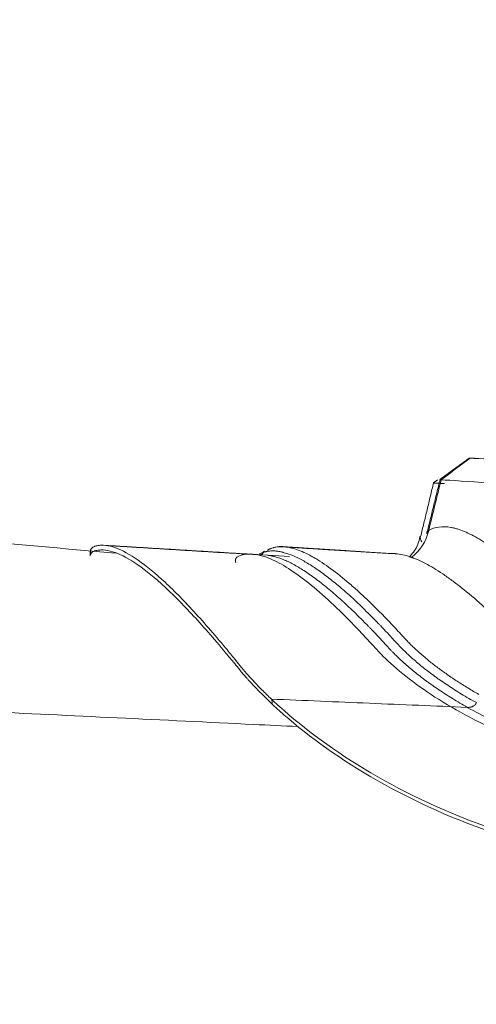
# Model space of a CAD drawing. Header units: millimetres. Extents: x 0 to 594, y 0 to 420.
# Tile 52 of 256: x 167.34 to 172.15, y 167.12 to 177.49. Entities that reach past the tile are written whole.
import ezdxf

# ---------------------------------------------------------------- set-up
doc = ezdxf.new("R2010")
doc.units = ezdxf.units.MM
doc.layers.add('1', color=7, linetype='Continuous', true_color=0xffffff)
doc.styles.add('Arial', font='txt')
doc.dimstyles.get("Standard").update_dxf_attribs({"dimtxt": 0.18, "dimasz": 0.18, "dimexe": 0.18, "dimexo": 0.0625, "dimgap": 0.09, "dimtad": 0, "dimtih": 1, "dimtoh": 1, "dimdec": 4, "dimzin": 0, "dimdsep": 46, "dimtxsty": 'Standard', "dimcen": 0.09, "dimadec": 0, "dimazin": 0, "dimtfac": 1, "dimtdec": 4, "dimtofl": 0, "dimtmove": 0, "dimatfit": 3, "dimfxl": 0, "dimtolj": 1, "dimtzin": 0, "dimarcsym": 0})

# ---------------------------------------------------------------- blocks, each defined once
blk = doc.blocks.new('_U10')
at = {"layer": '1', "color": 18, "lineweight": 18}
for p, q in [((202.097, 198.443), (40.244, 198.443)), ((42.244, 198.443), (42.244, 169.913)), ((42.244, 127.437), (42.244, 157.746)), ((257.513, 127.437), (40.244, 127.437))]:
    blk.add_line(p, q, dxfattribs=at)
at = {"layer": '1', "color": 18}
for points in [[(42.244, 198.443), (43.181, 194.943), (41.306, 194.943)], [(42.244, 127.437), (41.306, 130.937), (43.181, 130.937)]]:
    blk.add_solid(points, dxfattribs=at)
at = {"layer": '1', "color": 18, "linetype": 'Continuous', "lineweight": 13, "insert": (45.222, 159.404), "char_height": 3.5, "attachment_point": 7, "rotation": 90, "line_spacing_factor": 1.047437, "style": 'Arial'}
blk.add_mtext('\\fArial|b0|i0;\\W1.0000;1.42', dxfattribs=at)
blk = doc.blocks.new('_U11')
at = {"layer": '1', "color": 18, "lineweight": 18}
for p, q in [((101.5, 186.064), (50.768, 186.064)), ((52.768, 186.064), (52.768, 161.511)), ((52.768, 127.437), (52.768, 149.345)), ((257.513, 127.437), (50.768, 127.437))]:
    blk.add_line(p, q, dxfattribs=at)
at = {"layer": '1', "color": 18}
for points in [[(52.768, 186.064), (53.706, 182.564), (51.83, 182.564)], [(52.768, 127.437), (51.83, 130.937), (53.706, 130.937)]]:
    blk.add_solid(points, dxfattribs=at)
at = {"layer": '1', "color": 18, "linetype": 'Continuous', "lineweight": 13, "insert": (55.747, 151.003), "char_height": 3.5, "attachment_point": 7, "rotation": 90, "line_spacing_factor": 1.047437, "style": 'Arial'}
blk.add_mtext('\\fArial|b0|i0;\\W1.0000;1.17', dxfattribs=at)
blk = doc.blocks.new('_U13')
at = {"layer": '1', "color": 18, "lineweight": 18}
for p, q in [((128.425, 177.295), (61.388, 177.295)), ((63.388, 177.295), (63.388, 113.372)), ((257.513, 127.437), (61.388, 127.437))]:
    blk.add_line(p, q, dxfattribs=at)
at = {"layer": '1', "color": 18}
for points in [[(63.388, 177.295), (64.326, 173.795), (62.45, 173.795)], [(63.388, 127.437), (62.45, 130.937), (64.326, 130.937)]]:
    blk.add_solid(points, dxfattribs=at)
at = {"layer": '1', "color": 18, "linetype": 'Continuous', "lineweight": 13, "char_height": 3.5, "attachment_point": 7, "rotation": 90, "line_spacing_factor": 1.047437, "style": 'Arial'}
for s, insert in [('\\fArial|b0|i0;\\W1.0000;1.00', (66.367, 102.863)), ('\\fArial|b0|i0;\\W1.0000;BOW DEFLATED', (66.367, 61.499))]:
    blk.add_mtext(s, dxfattribs=dict(at, insert=insert))

msp = doc.modelspace()

# ---------------------------------------------------------------- linework, layer by layer
at = {"layer": '1', "color": 155, "linetype": 'Continuous', "lineweight": 18}
msp.add_line((170.179, 171.838), (169.787, 171.863), dxfattribs=at)
for centre, major_axis, ratio, start_param, end_param in [((189.17, 171.812), (-17.217, 1.07), 0.000385, 0.122467, 0.422658), ((189.155, 171.566), (17.51, -1.088), 0.000385, 3.26406, 3.564251), ((171.163, 172.228), (0.245, -0.436), 0.986875, 0.12222, 0.828272)]:
    msp.add_ellipse(centre, major_axis=major_axis, ratio=ratio, start_param=start_param, end_param=end_param, dxfattribs=at)
for points, degree in [([(172.071, 172.873), (171.762, 172.646)], 1), ([(172.082, 172.873), (171.98, 172.797), (171.878, 172.721), (171.776, 172.645)], 3), ([(172.07, 172.873), (172.071, 172.873), (172.082, 172.873)], 2), ([(172.165, 172.868), (172.102, 172.872), (172.081, 172.873)], 2), ([(171.697, 172.613), (171.56, 172.046)], 1), ([(171.765, 172.648), (171.626, 172.081)], 1), ([(171.739, 172.644), (171.694, 172.611)], 1), ([(169.806, 171.859), (169.026, 171.907), (168.247, 171.954)], 2), ([(169.816, 171.857), (169.032, 171.905), (168.248, 171.953)], 2), ([(168.081, 171.895), (168.079, 171.87), (168.078, 171.845)], 2), ([(168.083, 171.895), (168.081, 171.87), (168.08, 171.845)], 2), ([(169.915, 171.892), (169.872, 171.845)], 1), ([(169.908, 171.893), (169.898, 171.88)], 1), ([(170.97, 171.886), (170.526, 171.914), (170.108, 171.941)], 2), ([(171.255, 171.868), (170.661, 171.903), (170.112, 171.939)], 2), ([(170.001, 170.279), (169.997, 170.298), (169.992, 170.317), (169.988, 170.336)], 3)]:
    msp.add_open_spline(points, degree=degree, dxfattribs=at)
at = {"layer": '1', "color": 155, "linetype": 'Continuous', "lineweight": 13}
msp.add_open_spline([(171.776, 172.645), (171.733, 172.467), (171.689, 172.289), (171.645, 172.111)], degree=3, dxfattribs=at)
at = {"layer": '1', "color": 155, "linetype": 'Continuous', "lineweight": 18}
for points, knots in [([(171.81, 172.604), (171.799, 172.605), (171.777, 172.606), (171.751, 172.608), (171.729, 172.609), (171.713, 172.61), (171.701, 172.611), (171.695, 172.611), (171.694, 172.611), (171.694, 172.611)], [0, 0, 0, 0, 0.147902, 0.295737, 0.443522, 0.591276, 0.739018, 0.886766, 1, 1, 1, 1]), ([(171.776, 172.645), (171.773, 172.645), (171.765, 172.646), (171.761, 172.646), (171.762, 172.646), (171.766, 172.646), (171.771, 172.646), (171.773, 172.646)], [0, 0, 0, 0, 0.222338, 0.444584, 0.666766, 0.888912, 1, 1, 1, 1]), ([(168.345, 171.872), (167.691, 171.93), (166.902, 172.001), (166.114, 172.074), (165.979, 172.087)], [0, 0, 0, 0, 0.828552, 1, 1, 1, 1]), ([(171.623, 172.081), (171.623, 172.082), (171.623, 172.082), (171.624, 172.083), (171.624, 172.084), (171.624, 172.085), (171.625, 172.087), (171.627, 172.091), (171.629, 172.095), (171.635, 172.102), (171.639, 172.107), (171.645, 172.111)], [0, 0, 0, 0, 0.03259, 0.03259, 0.093053, 0.093053, 0.153516, 0.274442, 0.516295, 0.516295, 1, 1, 1, 1]), ([(169.988, 170.336), (169.953, 170.369), (169.92, 170.402), (169.859, 170.463), (169.831, 170.492), (169.778, 170.549), (169.752, 170.577), (169.702, 170.634), (169.677, 170.664), (169.636, 170.714), (169.619, 170.735), (169.571, 170.795), (169.54, 170.833), (169.383, 171.022), (169.263, 171.159), (169.037, 171.403), (168.93, 171.51), (168.63, 171.78), (168.459, 171.895), (168.283, 171.948), (168.25, 171.954), (168.203, 171.956), (168.188, 171.956), (168.166, 171.953), (168.159, 171.952), (168.149, 171.95), (168.145, 171.949), (168.137, 171.947), (168.133, 171.946), (168.125, 171.943), (168.121, 171.942), (168.113, 171.938), (168.11, 171.936), (168.101, 171.93), (168.096, 171.925), (168.087, 171.913), (168.084, 171.904), (168.083, 171.895)], [0, 0, 0, 0, 0.022193, 0.022193, 0.042005, 0.042005, 0.061816, 0.061816, 0.081628, 0.081628, 0.10144, 0.10144, 0.141063, 0.141063, 0.299556, 0.299556, 0.45805, 0.45805, 0.775036, 0.775036, 0.854283, 0.854283, 0.893906, 0.893906, 0.913718, 0.913718, 0.923624, 0.923624, 0.93353, 0.93353, 0.943435, 0.943435, 0.953341, 0.953341, 0.973153, 0.973153, 1, 1, 1, 1]), ([(171.551, 172.047), (171.547, 172.019), (171.529, 171.941), (171.48, 171.874), (171.442, 171.834), (171.44, 171.832)], [0, 0, 0, 0, 0.326117, 0.960258, 1, 1, 1, 1]), ([(170.001, 170.279), (169.961, 170.316), (169.87, 170.404), (169.781, 170.498), (169.719, 170.568), (169.688, 170.604), (169.642, 170.659), (169.601, 170.71), (169.553, 170.768), (169.396, 170.958), (169.141, 171.249), (168.713, 171.674), (168.413, 171.874), (168.231, 171.907), (168.177, 171.906), (168.153, 171.902), (168.138, 171.899), (168.128, 171.896), (168.107, 171.888), (168.087, 171.874), (168.08, 171.854), (168.08, 171.845)], [0, 0, 0, 0, 0.025256, 0.059813, 0.064749, 0.074623, 0.084496, 0.104243, 0.123989, 0.143736, 0.301709, 0.459681, 0.775627, 0.854613, 0.894106, 0.913853, 0.923726, 0.933599, 0.938536, 0.973092, 1, 1, 1, 1]), ([(168.081, 171.895), (168.081, 171.9), (168.082, 171.904), (168.084, 171.911), (168.086, 171.914), (168.087, 171.917)], [0, 0, 0, 0, 0.576643, 0.576643, 1, 1, 1, 1]), ([(169.613, 171.771), (169.61, 171.78), (169.606, 171.798), (169.613, 171.821), (169.636, 171.839), (169.67, 171.852), (169.706, 171.86), (169.762, 171.866), (169.843, 171.859), (169.972, 171.82), (170.138, 171.735), (170.349, 171.587), (170.581, 171.388), (170.785, 171.191), (170.948, 171.021), (171.047, 170.914), (171.132, 170.819), (171.26, 170.695), (171.466, 170.522), (171.788, 170.302), (172.169, 170.091), (172.531, 169.93), (172.843, 169.816), (173.088, 169.737), (173.343, 169.668), (173.604, 169.61), (173.872, 169.563), (174.228, 169.5), (174.674, 169.423), (175.391, 169.305), (176.291, 169.165), (177.558, 168.987), (179.014, 168.81), (180.661, 168.652), (182.314, 168.535), (183.972, 168.463), (185.632, 168.432), (187.014, 168.439), (188.117, 168.463), (188.79, 168.484), (189.309, 168.504), (189.676, 168.52), (189.988, 168.534), (190.247, 168.547), (190.452, 168.557), (190.655, 168.574), (190.924, 168.604), (191.251, 168.657), (191.668, 168.751), (192.094, 168.88), (192.507, 169.045), (192.788, 169.182), (192.932, 169.261), (192.966, 169.279)], [0, 0, 0, 0, 0.006939, 0.014598, 0.022213, 0.029821, 0.037431, 0.045045, 0.063353, 0.081689, 0.109153, 0.136635, 0.16397, 0.191245, 0.202622, 0.214017, 0.220869, 0.227751, 0.246132, 0.264395, 0.282797, 0.301052, 0.310191, 0.319397, 0.328599, 0.337727, 0.346837, 0.35595, 0.374179, 0.392416, 0.428897, 0.465363, 0.520076, 0.574732, 0.629357, 0.684052, 0.73876, 0.793482, 0.820837, 0.848193, 0.860353, 0.872516, 0.884677, 0.891515, 0.898348, 0.905172, 0.912005, 0.925764, 0.939461, 0.957632, 0.975984, 0.99423, 1, 1, 1, 1]), ([(172.052, 170.249), (171.999, 170.279), (171.947, 170.31), (171.847, 170.372), (171.798, 170.403), (171.728, 170.45), (171.706, 170.466), (171.678, 170.485), (171.672, 170.489), (171.661, 170.497), (171.644, 170.509), (171.585, 170.552), (171.534, 170.592), (171.457, 170.654), (171.421, 170.685), (171.37, 170.731), (171.353, 170.746), (171.321, 170.776), (171.305, 170.792), (171.282, 170.814), (171.275, 170.822), (171.26, 170.837), (171.253, 170.844), (171.232, 170.866), (171.218, 170.881), (171.191, 170.91), (171.178, 170.925), (171.152, 170.954), (171.139, 170.968), (171.1, 171.01), (171.073, 171.037), (171.041, 171.071), (171.034, 171.078), (171.022, 171.091), (171.015, 171.098), (170.996, 171.117), (170.983, 171.13), (170.92, 171.194), (170.87, 171.243), (170.774, 171.334), (170.727, 171.377), (170.635, 171.458), (170.591, 171.496), (170.504, 171.566), (170.462, 171.598), (170.38, 171.657), (170.341, 171.683), (170.283, 171.719), (170.264, 171.73), (170.227, 171.751), (170.191, 171.771), (170.156, 171.787), (170.121, 171.802), (170.087, 171.816), (170.055, 171.827), (170.035, 171.832), (170.031, 171.833), (170.023, 171.836), (170.019, 171.837), (170.007, 171.839), (170, 171.841), (169.978, 171.845), (169.964, 171.848), (169.95, 171.849)], [0, 0, 0, 0, 0.037114, 0.037114, 0.074228, 0.074228, 0.092785, 0.092785, 0.097424, 0.097424, 0.102064, 0.111342, 0.148456, 0.148456, 0.18557, 0.18557, 0.204127, 0.204127, 0.222684, 0.222684, 0.231963, 0.231963, 0.241241, 0.241241, 0.259798, 0.259798, 0.278355, 0.278355, 0.296912, 0.296912, 0.334026, 0.334026, 0.343305, 0.343305, 0.352583, 0.352583, 0.37114, 0.37114, 0.445368, 0.445368, 0.519596, 0.519596, 0.593824, 0.593824, 0.668052, 0.668052, 0.74228, 0.74228, 0.779394, 0.779394, 0.816508, 0.853622, 0.853622, 0.890736, 0.92785, 0.92785, 0.937129, 0.937129, 0.946407, 0.946407, 0.964964, 0.964964, 1, 1, 1, 1]), ([(169.968, 171.915), (169.971, 171.916), (169.974, 171.918), (169.986, 171.923), (169.996, 171.926), (170.008, 171.93), (170.01, 171.93), (170.015, 171.931), (170.017, 171.932), (170.025, 171.934), (170.03, 171.935), (170.055, 171.939), (170.075, 171.941), (170.107, 171.94), (170.118, 171.94), (170.14, 171.937), (170.151, 171.936), (170.186, 171.93), (170.234, 171.918), (170.284, 171.9), (170.337, 171.877), (170.364, 171.865), (170.405, 171.843), (170.419, 171.835), (170.448, 171.819), (170.462, 171.81), (170.506, 171.783), (170.537, 171.763), (170.629, 171.699), (170.694, 171.649), (170.796, 171.565), (170.831, 171.535), (170.876, 171.495), (170.885, 171.487), (170.903, 171.471), (170.912, 171.463), (170.939, 171.438), (170.957, 171.421), (170.994, 171.386), (171.013, 171.368), (171.05, 171.332), (171.088, 171.295), (171.127, 171.256), (171.166, 171.217), (171.185, 171.197), (171.225, 171.156), (171.245, 171.135), (171.285, 171.093), (171.305, 171.071), (171.335, 171.038), (171.345, 171.027), (171.365, 171.005), (171.376, 170.994), (171.396, 170.971), (171.407, 170.96), (171.429, 170.937), (171.44, 170.925), (171.464, 170.902), (171.476, 170.891), (171.494, 170.873), (171.501, 170.867), (171.513, 170.855), (171.52, 170.85), (171.552, 170.82), (171.579, 170.797), (171.635, 170.749), (171.665, 170.725), (171.726, 170.678), (171.757, 170.654), (171.823, 170.607), (171.857, 170.583), (171.927, 170.535), (171.964, 170.512), (172.039, 170.465), (172.078, 170.441), (172.136, 170.407), (172.155, 170.397), (172.174, 170.386)], [0, 0, 0, 0, 0.010136, 0.010136, 0.035227, 0.035227, 0.041499, 0.041499, 0.047772, 0.047772, 0.060317, 0.060317, 0.110498, 0.110498, 0.135588, 0.135588, 0.160678, 0.160678, 0.210859, 0.26104, 0.26104, 0.31122, 0.31122, 0.336311, 0.336311, 0.361401, 0.361401, 0.411582, 0.411582, 0.511943, 0.511943, 0.562124, 0.562124, 0.574669, 0.574669, 0.587214, 0.587214, 0.612304, 0.612304, 0.637395, 0.637395, 0.662485, 0.687575, 0.687575, 0.712666, 0.712666, 0.737756, 0.737756, 0.762846, 0.762846, 0.775391, 0.775391, 0.787937, 0.787937, 0.800482, 0.800482, 0.813027, 0.813027, 0.825572, 0.825572, 0.831845, 0.831845, 0.838117, 0.838117, 0.863208, 0.863208, 0.888298, 0.888298, 0.913388, 0.913388, 0.938479, 0.938479, 0.963569, 0.963569, 0.988659, 0.988659, 1, 1, 1, 1]), ([(169.981, 171.922), (169.98, 171.921), (169.979, 171.921), (169.975, 171.919), (169.971, 171.918), (169.968, 171.916)], [0, 0, 0, 0, 0.180328, 0.180328, 1, 1, 1, 1]), ([(170.108, 171.941), (170.099, 171.942), (170.09, 171.942), (170.074, 171.941), (170.066, 171.941), (170.059, 171.94)], [0, 0, 0, 0, 0.518229, 0.518229, 1, 1, 1, 1]), ([(171.247, 171.868), (171.253, 171.868), (171.26, 171.868), (171.273, 171.868), (171.278, 171.868), (171.287, 171.868), (171.289, 171.868), (171.295, 171.867), (171.32, 171.865), (171.37, 171.858), (171.446, 171.837), (171.525, 171.806), (171.61, 171.765), (171.669, 171.732), (171.729, 171.695), (171.761, 171.676), (171.824, 171.633), (171.889, 171.587), (171.957, 171.535), (172.062, 171.453), (172.134, 171.391), (172.214, 171.32), (172.218, 171.316), (172.228, 171.307), (172.242, 171.295), (172.275, 171.264), (172.304, 171.238), (172.333, 171.21), (172.343, 171.201), (172.362, 171.183), (172.372, 171.173), (172.392, 171.154), (172.401, 171.145), (172.416, 171.13), (172.421, 171.126), (172.431, 171.116), (172.436, 171.111), (172.446, 171.101), (172.451, 171.096), (172.461, 171.087), (172.466, 171.082), (172.476, 171.072), (172.481, 171.067), (172.492, 171.057), (172.497, 171.052), (172.508, 171.042), (172.514, 171.037), (172.525, 171.027), (172.531, 171.022), (172.549, 171.006), (172.561, 170.996), (172.587, 170.976), (172.6, 170.966), (172.627, 170.945), (172.641, 170.935), (172.685, 170.904), (172.715, 170.884), (172.756, 170.858), (172.769, 170.85), (172.781, 170.842), (172.79, 170.837), (172.794, 170.835), (172.816, 170.822), (172.834, 170.811), (172.888, 170.781), (172.925, 170.76), (173.004, 170.721), (173.045, 170.701), (173.13, 170.663), (173.174, 170.644), (173.243, 170.617), (173.266, 170.608), (173.301, 170.594), (173.313, 170.59), (173.332, 170.583), (173.338, 170.581), (173.35, 170.577), (173.356, 170.575), (173.411, 170.555), (173.461, 170.539), (173.563, 170.507), (173.616, 170.492), (173.696, 170.471), (173.723, 170.465), (173.777, 170.452), (173.805, 170.445), (173.861, 170.433), (173.889, 170.427), (173.932, 170.419), (173.946, 170.416), (173.975, 170.41), (173.989, 170.408), (174.011, 170.404), (174.019, 170.403), (174.033, 170.4), (174.04, 170.399), (174.063, 170.395), (174.077, 170.393), (174.107, 170.388), (174.121, 170.386), (174.151, 170.382), (174.166, 170.379), (174.24, 170.368), (174.299, 170.359), (174.373, 170.347), (174.395, 170.344), (174.419, 170.34), (174.428, 170.339), (174.431, 170.338), (174.431, 170.338), (174.432, 170.338), (174.432, 170.338), (174.433, 170.338), (174.438, 170.337), (174.47, 170.332), (174.502, 170.327), (174.642, 170.306), (174.755, 170.289), (174.924, 170.264), (174.98, 170.255), (175.093, 170.239), (175.149, 170.23), (175.206, 170.222)], [0, 0, 0, 0, 0.013936, 0.013936, 0.024893, 0.024893, 0.030371, 0.030371, 0.035849, 0.079674, 0.123499, 0.167324, 0.211149, 0.254974, 0.254974, 0.298799, 0.298799, 0.342624, 0.386449, 0.386449, 0.474099, 0.474099, 0.479578, 0.479578, 0.485056, 0.496012, 0.517924, 0.517924, 0.528881, 0.528881, 0.539837, 0.539837, 0.550793, 0.550793, 0.556271, 0.556271, 0.561749, 0.561749, 0.567228, 0.567228, 0.572706, 0.572706, 0.578184, 0.578184, 0.583662, 0.583662, 0.58914, 0.58914, 0.594618, 0.594618, 0.605575, 0.605575, 0.616531, 0.616531, 0.627487, 0.627487, 0.6494, 0.6494, 0.654878, 0.657617, 0.657617, 0.660356, 0.660356, 0.671312, 0.671312, 0.693225, 0.693225, 0.715137, 0.715137, 0.73705, 0.73705, 0.748006, 0.748006, 0.753484, 0.753484, 0.756223, 0.756223, 0.758962, 0.758962, 0.780875, 0.780875, 0.802787, 0.802787, 0.813744, 0.813744, 0.8247, 0.8247, 0.835656, 0.835656, 0.841134, 0.841134, 0.846612, 0.846612, 0.849351, 0.849351, 0.85209, 0.85209, 0.857569, 0.857569, 0.863047, 0.863047, 0.868525, 0.868525, 0.890437, 0.890437, 0.895916, 0.898655, 0.899339, 0.899511, 0.899511, 0.899596, 0.899596, 0.899682, 0.900024, 0.901394, 0.91235, 0.91235, 0.956175, 0.956175, 0.978087, 0.978087, 1, 1, 1, 1]), ([(130.702, 167.222), (130.743, 167.258), (130.784, 167.293), (130.873, 167.366), (130.92, 167.404), (131.015, 167.478), (131.063, 167.514), (131.209, 167.622), (131.308, 167.691), (131.509, 167.824), (131.611, 167.889), (131.819, 168.013), (131.924, 168.074), (132.083, 168.162), (132.137, 168.19), (132.244, 168.247), (132.298, 168.275), (132.461, 168.357), (132.569, 168.409), (132.788, 168.511), (132.898, 168.56), (133.119, 168.655), (133.23, 168.701), (133.452, 168.79), (133.564, 168.833), (133.788, 168.917), (133.901, 168.957), (134.127, 169.036), (134.24, 169.074), (134.467, 169.148), (134.581, 169.184), (134.81, 169.253), (134.924, 169.287), (135.154, 169.353), (135.269, 169.384), (135.5, 169.446), (135.616, 169.476), (135.848, 169.535), (135.964, 169.563), (136.313, 169.646), (136.547, 169.698), (137.017, 169.796), (137.252, 169.843), (137.607, 169.908), (137.725, 169.93), (137.874, 169.956), (137.903, 169.961), (137.963, 169.971), (138.052, 169.986), (138.141, 170.001), (138.437, 170.05), (138.675, 170.087), (139.15, 170.156), (139.388, 170.189), (139.864, 170.25), (140.102, 170.279), (140.578, 170.333), (140.817, 170.358), (141.293, 170.406), (141.532, 170.428), (142.009, 170.47), (142.248, 170.49), (142.725, 170.526), (142.964, 170.543), (143.442, 170.574), (143.681, 170.589), (144.159, 170.616), (144.398, 170.628), (144.877, 170.651), (145.116, 170.661), (145.595, 170.68), (145.834, 170.689), (146.313, 170.704), (146.553, 170.711), (147.272, 170.729), (147.751, 170.737), (148.71, 170.75), (149.19, 170.753), (149.79, 170.754), (149.91, 170.754), (150.15, 170.754), (150.27, 170.754), (150.629, 170.753), (150.869, 170.752), (151.589, 170.747), (152.069, 170.742), (153.028, 170.728), (153.508, 170.719), (154.467, 170.699), (154.946, 170.687), (155.905, 170.662), (156.384, 170.647), (157.343, 170.617), (157.822, 170.601), (158.781, 170.566), (159.26, 170.548), (160.219, 170.51), (160.698, 170.49), (161.417, 170.46), (161.656, 170.45), (162.135, 170.429), (162.375, 170.418), (162.854, 170.397), (163.094, 170.386), (163.573, 170.364), (163.812, 170.353), (165.01, 170.298), (165.968, 170.253), (167.884, 170.162), (168.843, 170.116), (169.956, 170.062), (170.111, 170.055), (170.266, 170.047)], [0, 0, 0, 0, 0.004009, 0.004009, 0.008484, 0.008484, 0.012958, 0.012958, 0.021907, 0.021907, 0.030856, 0.030856, 0.039805, 0.039805, 0.04428, 0.04428, 0.048754, 0.048754, 0.057703, 0.057703, 0.066652, 0.066652, 0.075601, 0.075601, 0.08455, 0.08455, 0.093499, 0.093499, 0.102448, 0.102448, 0.111397, 0.111397, 0.120347, 0.120347, 0.129296, 0.129296, 0.138245, 0.138245, 0.147194, 0.147194, 0.165092, 0.165092, 0.18299, 0.18299, 0.191939, 0.191939, 0.194176, 0.194176, 0.196413, 0.200888, 0.200888, 0.218786, 0.218786, 0.236684, 0.236684, 0.254582, 0.254582, 0.27248, 0.27248, 0.290378, 0.290378, 0.308276, 0.308276, 0.326174, 0.326174, 0.344072, 0.344072, 0.36197, 0.36197, 0.379868, 0.379868, 0.397766, 0.397766, 0.415664, 0.415664, 0.45146, 0.45146, 0.487257, 0.487257, 0.496206, 0.496206, 0.505155, 0.505155, 0.523053, 0.523053, 0.558849, 0.558849, 0.594645, 0.594645, 0.630441, 0.630441, 0.666237, 0.666237, 0.702033, 0.702033, 0.737829, 0.737829, 0.773625, 0.773625, 0.791523, 0.791523, 0.809422, 0.809422, 0.82732, 0.82732, 0.845218, 0.845218, 0.91681, 0.91681, 0.988402, 0.988402, 1, 1, 1, 1]), ([(170.266, 170.047), (170.111, 170.055), (169.956, 170.062), (168.843, 170.116), (167.884, 170.162), (165.968, 170.253), (165.01, 170.298), (163.812, 170.353), (163.573, 170.364), (163.094, 170.386), (162.854, 170.397), (162.375, 170.418), (162.135, 170.429), (161.656, 170.45), (161.417, 170.46), (160.698, 170.49), (160.219, 170.51), (159.26, 170.548), (158.781, 170.566), (157.822, 170.601), (157.343, 170.617), (156.384, 170.647), (155.905, 170.662), (154.946, 170.687), (154.467, 170.699), (153.508, 170.719), (153.028, 170.728), (152.069, 170.742), (151.589, 170.747), (150.869, 170.752), (150.629, 170.753), (150.27, 170.754), (150.15, 170.754), (149.91, 170.754), (149.79, 170.754), (149.19, 170.753), (148.71, 170.75), (147.751, 170.737), (147.272, 170.729), (146.553, 170.711), (146.313, 170.704), (145.834, 170.689), (145.595, 170.68), (145.116, 170.661), (144.877, 170.651), (144.398, 170.628), (144.159, 170.616), (143.681, 170.589), (143.442, 170.574), (142.964, 170.543), (142.725, 170.526), (142.248, 170.49), (142.009, 170.47), (141.532, 170.428), (141.293, 170.406), (140.817, 170.358), (140.578, 170.333), (140.102, 170.279), (139.864, 170.25), (139.388, 170.189), (139.15, 170.156), (138.675, 170.087), (138.437, 170.05), (138.141, 170.001), (138.052, 169.986), (137.963, 169.971), (137.903, 169.961), (137.874, 169.956), (137.725, 169.93), (137.607, 169.908), (137.252, 169.843), (137.017, 169.796), (136.547, 169.698), (136.313, 169.646), (135.964, 169.563), (135.848, 169.535), (135.616, 169.476), (135.5, 169.446), (135.269, 169.384), (135.154, 169.353), (134.924, 169.287), (134.81, 169.253), (134.581, 169.184), (134.467, 169.148), (134.24, 169.074), (134.127, 169.036), (133.901, 168.957), (133.788, 168.917), (133.564, 168.833), (133.452, 168.79), (133.23, 168.701), (133.119, 168.655), (132.898, 168.56), (132.788, 168.511), (132.569, 168.409), (132.461, 168.357), (132.298, 168.275), (132.244, 168.247), (132.137, 168.19), (132.083, 168.162), (131.924, 168.074), (131.819, 168.013), (131.611, 167.889), (131.509, 167.824), (131.308, 167.691), (131.209, 167.622), (131.063, 167.514), (131.015, 167.478), (130.92, 167.404), (130.873, 167.366), (130.789, 167.297), (130.752, 167.265), (130.715, 167.234)], [0, 0, 0, 0, 0.011603, 0.011603, 0.083226, 0.083226, 0.154849, 0.154849, 0.172755, 0.172755, 0.19066, 0.19066, 0.208566, 0.208566, 0.226472, 0.226472, 0.262283, 0.262283, 0.298095, 0.298095, 0.333906, 0.333906, 0.369718, 0.369718, 0.405529, 0.405529, 0.441341, 0.441341, 0.477152, 0.477152, 0.495058, 0.495058, 0.504011, 0.504011, 0.512964, 0.512964, 0.548775, 0.548775, 0.584587, 0.584587, 0.602492, 0.602492, 0.620398, 0.620398, 0.638304, 0.638304, 0.65621, 0.65621, 0.674115, 0.674115, 0.692021, 0.692021, 0.709927, 0.709927, 0.727833, 0.727833, 0.745738, 0.745738, 0.763644, 0.763644, 0.78155, 0.78155, 0.799456, 0.799456, 0.803932, 0.80617, 0.80617, 0.808409, 0.808409, 0.817361, 0.817361, 0.835267, 0.835267, 0.853173, 0.853173, 0.862126, 0.862126, 0.871079, 0.871079, 0.880032, 0.880032, 0.888984, 0.888984, 0.897937, 0.897937, 0.90689, 0.90689, 0.915843, 0.915843, 0.924796, 0.924796, 0.933749, 0.933749, 0.942702, 0.942702, 0.951654, 0.951654, 0.956131, 0.956131, 0.960607, 0.960607, 0.96956, 0.96956, 0.978513, 0.978513, 0.987466, 0.987466, 0.991942, 0.991942, 0.996419, 0.996419, 1, 1, 1, 1]), ([(169.988, 170.336), (170.16, 170.329), (170.332, 170.322), (170.676, 170.307), (170.848, 170.3), (171.192, 170.285), (171.364, 170.278), (171.708, 170.264), (171.88, 170.256), (172.052, 170.249)], [0, 0, 0, 0, 0.25, 0.25, 0.5, 0.5, 0.75, 0.75, 1, 1, 1, 1]), ([(194.685, 169.257), (194.666, 169.242), (194.648, 169.227), (194.604, 169.19), (194.579, 169.169), (194.494, 169.1), (194.427, 169.049), (194.324, 168.973), (194.289, 168.948), (194.217, 168.898), (194.18, 168.873), (194.065, 168.798), (193.986, 168.748), (193.735, 168.599), (193.554, 168.5), (192.971, 168.219), (192.53, 168.048), (191.814, 167.85), (191.566, 167.794), (191.188, 167.727), (191.061, 167.708), (190.865, 167.684), (190.798, 167.677), (190.7, 167.667), (190.667, 167.664), (190.603, 167.658), (190.571, 167.656), (190.51, 167.651), (190.482, 167.649), (190.43, 167.645), (190.407, 167.644), (190.34, 167.639), (190.301, 167.636), (190.172, 167.628), (190.073, 167.621), (189.88, 167.608), (189.786, 167.602), (189.598, 167.59), (189.505, 167.584), (189.038, 167.557), (188.661, 167.537), (187.906, 167.504), (187.529, 167.491), (185.641, 167.439), (184.125, 167.45), (181.102, 167.595), (179.595, 167.728), (176.608, 168.106), (175.127, 168.351), (173.62, 168.643), (173.574, 168.652), (173.483, 168.67), (173.438, 168.679), (173.346, 168.697), (173.299, 168.707), (173.211, 168.725), (173.18, 168.731), (173.115, 168.746), (173.083, 168.753), (172.923, 168.79), (172.8, 168.822), (172.557, 168.892), (172.437, 168.93), (171.849, 169.133), (171.416, 169.337), (170.658, 169.782), (170.334, 170.023), (170.043, 170.285), (170.015, 170.311), (169.988, 170.336)], [0, 0, 0, 0, 0.005193, 0.005193, 0.010981, 0.010981, 0.022557, 0.022557, 0.028345, 0.028345, 0.034132, 0.034132, 0.045708, 0.045708, 0.068859, 0.068859, 0.115162, 0.115162, 0.138313, 0.138313, 0.149888, 0.149888, 0.155676, 0.155676, 0.15857, 0.15857, 0.161464, 0.161464, 0.164358, 0.164358, 0.167252, 0.167252, 0.17304, 0.17304, 0.184615, 0.184615, 0.196191, 0.196191, 0.207766, 0.207766, 0.254069, 0.254069, 0.300371, 0.300371, 0.485581, 0.485581, 0.670791, 0.670791, 0.856001, 0.856001, 0.861788, 0.861788, 0.867576, 0.867576, 0.873364, 0.873364, 0.876258, 0.876258, 0.879152, 0.879152, 0.890727, 0.890727, 0.902303, 0.902303, 0.948605, 0.948605, 0.994908, 0.994908, 1, 1, 1, 1]), ([(172.052, 170.249), (171.88, 170.256), (171.708, 170.264), (171.364, 170.278), (171.192, 170.285), (170.848, 170.3), (170.676, 170.307), (170.332, 170.322), (170.16, 170.329), (169.988, 170.336)], [0, 0, 0, 0, 0.25, 0.25, 0.5, 0.5, 0.75, 0.75, 1, 1, 1, 1]), ([(172.147, 170.299), (172.145, 170.294), (172.143, 170.29), (172.139, 170.284), (172.138, 170.282), (172.136, 170.279), (172.135, 170.278), (172.133, 170.276), (172.132, 170.275), (172.128, 170.271), (172.125, 170.268), (172.12, 170.265), (172.119, 170.264), (172.117, 170.263), (172.116, 170.262), (172.112, 170.261), (172.11, 170.26), (172.104, 170.257), (172.099, 170.255), (172.092, 170.253), (172.09, 170.253), (172.085, 170.251), (172.083, 170.251), (172.076, 170.25), (172.071, 170.249), (172.062, 170.249), (172.057, 170.249), (172.052, 170.249)], [0, 0, 0, 0, 0.125, 0.125, 0.1875, 0.1875, 0.21875, 0.21875, 0.25, 0.25, 0.375, 0.375, 0.40625, 0.40625, 0.4375, 0.4375, 0.5, 0.5, 0.625, 0.625, 0.6875, 0.6875, 0.75, 0.75, 0.875, 0.875, 1, 1, 1, 1]), ([(172.052, 170.249), (172.057, 170.249), (172.062, 170.249), (172.071, 170.249), (172.076, 170.25), (172.083, 170.251), (172.085, 170.251), (172.09, 170.253), (172.092, 170.253), (172.099, 170.255), (172.104, 170.257), (172.11, 170.26), (172.112, 170.261), (172.116, 170.262), (172.117, 170.263), (172.119, 170.264), (172.12, 170.265), (172.125, 170.268), (172.128, 170.271), (172.132, 170.275), (172.133, 170.276), (172.135, 170.278), (172.136, 170.279), (172.138, 170.282), (172.139, 170.284), (172.143, 170.29), (172.145, 170.294), (172.147, 170.299)], [0, 0, 0, 0, 0.125, 0.125, 0.25, 0.25, 0.3125, 0.3125, 0.375, 0.375, 0.5, 0.5, 0.5625, 0.5625, 0.59375, 0.59375, 0.625, 0.625, 0.75, 0.75, 0.78125, 0.78125, 0.8125, 0.8125, 0.875, 0.875, 1, 1, 1, 1]), ([(194.672, 169.203), (194.657, 169.191), (194.62, 169.161), (194.551, 169.103), (194.458, 169.03), (194.374, 168.966), (194.201, 168.842), (193.892, 168.641), (193.371, 168.361), (192.749, 168.093), (192.061, 167.867), (191.441, 167.727), (190.997, 167.66), (190.747, 167.633), (190.617, 167.621), (190.539, 167.615), (190.502, 167.613), (190.447, 167.609), (190.364, 167.603), (190.22, 167.593), (189.973, 167.576), (189.69, 167.558), (189.131, 167.525), (188.282, 167.481), (186.019, 167.4), (183.366, 167.42), (180.348, 167.626), (178.097, 167.867), (175.889, 168.188), (174.418, 168.451), (173.642, 168.601), (173.528, 168.623), (173.414, 168.646), (173.321, 168.664), (173.242, 168.68), (173.147, 168.7), (172.952, 168.744), (172.676, 168.816), (171.956, 169.043), (170.982, 169.499), (170.303, 170.002), (170.023, 170.258), (170.001, 170.279)], [0, 0, 0, 0, 0.00419, 0.009989, 0.015788, 0.021587, 0.024486, 0.044783, 0.067979, 0.091175, 0.114371, 0.137567, 0.149165, 0.154964, 0.159313, 0.160763, 0.162213, 0.162938, 0.166562, 0.172361, 0.183959, 0.195557, 0.207155, 0.253547, 0.299939, 0.485507, 0.578291, 0.671075, 0.763859, 0.853744, 0.856643, 0.862442, 0.868241, 0.871141, 0.87404, 0.87694, 0.879839, 0.891437, 0.903035, 0.949427, 0.995819, 1, 1, 1, 1])]:
    msp.add_open_spline(points, degree=3, knots=knots, dxfattribs=at)
at = {"layer": '1', "color": 155, "linetype": 'Continuous', "lineweight": 13}
for points, knots in [([(171.645, 172.111), (171.678, 172.13), (171.714, 172.142), (171.791, 172.153), (171.833, 172.152), (171.884, 172.143), (171.892, 172.141), (171.901, 172.139), (171.906, 172.138), (171.909, 172.137), (171.924, 172.134), (171.936, 172.13), (171.971, 172.12), (171.996, 172.111), (172.071, 172.079), (172.124, 172.052), (172.235, 171.986), (172.294, 171.947), (172.415, 171.857), (172.478, 171.807), (172.609, 171.694), (172.677, 171.632), (172.817, 171.496), (172.89, 171.423), (172.965, 171.344)], [0, 0, 0, 0, 0.125, 0.125, 0.25, 0.25, 0.265625, 0.273437, 0.273437, 0.28125, 0.28125, 0.3125, 0.3125, 0.375, 0.375, 0.5, 0.5, 0.625, 0.625, 0.75, 0.75, 0.875, 0.875, 1, 1, 1, 1]), ([(171.558, 172.047), (171.558, 172.047), (171.557, 172.042), (171.556, 172.03), (171.561, 172.012), (171.568, 171.999), (171.573, 171.992)], [0, 0, 0, 0, 0.004248, 0.337415, 0.670581, 1, 1, 1, 1]), ([(169.864, 171.863), (169.866, 171.864), (169.869, 171.866), (169.877, 171.871), (169.882, 171.873), (169.899, 171.88), (169.911, 171.884), (169.927, 171.888), (169.93, 171.888), (169.936, 171.89), (169.946, 171.892), (169.968, 171.895), (169.988, 171.896), (170.009, 171.896), (170.016, 171.896), (170.03, 171.895), (170.037, 171.894), (170.059, 171.892), (170.077, 171.889), (170.097, 171.884), (170.102, 171.883), (170.104, 171.883), (170.108, 171.882), (170.118, 171.879), (170.144, 171.872), (170.168, 171.864), (170.201, 171.852), (170.218, 171.845), (170.252, 171.829), (170.287, 171.813), (170.324, 171.793), (170.36, 171.772), (170.398, 171.749), (170.437, 171.724), (170.476, 171.697), (170.496, 171.683), (170.557, 171.639), (170.599, 171.607), (170.685, 171.537), (170.73, 171.5), (170.821, 171.419), (170.868, 171.376), (170.963, 171.285), (171.012, 171.236), (171.075, 171.173), (171.088, 171.16), (171.107, 171.14), (171.113, 171.134), (171.126, 171.12), (171.133, 171.114), (171.165, 171.08), (171.191, 171.053), (171.223, 171.018), (171.23, 171.011), (171.243, 170.997), (171.249, 170.99), (171.269, 170.968), (171.282, 170.954), (171.309, 170.925), (171.322, 170.91), (171.351, 170.88), (171.365, 170.866), (171.396, 170.836), (171.412, 170.821), (171.444, 170.79), (171.461, 170.775), (171.513, 170.73), (171.549, 170.699), (171.626, 170.637), (171.667, 170.606), (171.721, 170.567), (171.732, 170.559), (171.748, 170.547), (171.754, 170.544), (171.765, 170.536), (171.793, 170.516), (171.822, 170.497), (171.892, 170.45), (171.94, 170.419), (172.041, 170.358), (172.093, 170.328), (172.147, 170.299)], [0, 0, 0, 0, 0.009403, 0.009403, 0.025127, 0.025127, 0.056574, 0.056574, 0.064436, 0.064436, 0.072298, 0.088022, 0.119469, 0.119469, 0.135193, 0.135193, 0.150917, 0.150917, 0.182364, 0.190226, 0.190226, 0.194157, 0.194157, 0.198088, 0.213812, 0.245259, 0.245259, 0.276707, 0.276707, 0.308154, 0.339602, 0.339602, 0.371049, 0.402497, 0.402497, 0.433944, 0.433944, 0.49684, 0.49684, 0.559735, 0.559735, 0.62263, 0.62263, 0.685525, 0.685525, 0.701248, 0.701248, 0.70911, 0.70911, 0.716972, 0.716972, 0.74842, 0.74842, 0.756282, 0.756282, 0.764144, 0.764144, 0.779867, 0.779867, 0.795591, 0.795591, 0.811315, 0.811315, 0.827039, 0.827039, 0.842762, 0.842762, 0.87421, 0.87421, 0.905657, 0.905657, 0.913519, 0.913519, 0.91745, 0.91745, 0.921381, 0.937105, 0.937105, 0.968552, 0.968552, 1, 1, 1, 1]), ([(169.968, 171.916), (169.967, 171.916), (169.966, 171.915), (169.963, 171.914), (169.961, 171.913), (169.958, 171.91), (169.956, 171.909), (169.953, 171.907), (169.951, 171.905), (169.949, 171.903), (169.948, 171.903), (169.947, 171.902), (169.947, 171.901), (169.947, 171.901)], [0, 0, 0, 0, 0.095057, 0.095057, 0.3327, 0.3327, 0.570342, 0.570342, 0.807985, 0.807985, 0.926806, 0.926806, 1, 1, 1, 1]), ([(174.652, 169.494), (174.531, 169.515), (174.41, 169.535), (174.23, 169.567), (174.169, 169.577), (174.049, 169.598), (173.989, 169.609), (173.914, 169.622), (173.899, 169.625), (173.869, 169.63), (173.854, 169.633), (173.809, 169.641), (173.779, 169.646), (173.734, 169.654), (173.719, 169.657), (173.696, 169.661), (173.689, 169.662), (173.674, 169.665), (173.666, 169.667), (173.629, 169.674), (173.599, 169.68), (173.511, 169.698), (173.454, 169.712), (173.368, 169.732), (173.34, 169.74), (173.283, 169.754), (173.255, 169.762), (173.172, 169.785), (173.117, 169.801), (173.009, 169.835), (172.956, 169.852), (172.851, 169.888), (172.799, 169.907), (172.697, 169.946), (172.647, 169.966), (172.585, 169.991), (172.572, 169.996), (172.554, 170.004), (172.548, 170.007), (172.535, 170.012), (172.505, 170.025), (172.475, 170.038), (172.403, 170.07), (172.357, 170.092), (172.221, 170.158), (172.134, 170.203), (172.052, 170.249)], [0, 0, 0, 0, 0.125, 0.125, 0.1875, 0.1875, 0.25, 0.25, 0.265625, 0.265625, 0.28125, 0.28125, 0.3125, 0.3125, 0.328125, 0.328125, 0.335937, 0.335937, 0.34375, 0.34375, 0.375, 0.375, 0.4375, 0.4375, 0.46875, 0.46875, 0.5, 0.5, 0.5625, 0.5625, 0.625, 0.625, 0.6875, 0.6875, 0.75, 0.75, 0.765625, 0.765625, 0.773437, 0.773437, 0.78125, 0.8125, 0.8125, 0.875, 0.875, 1, 1, 1, 1])]:
    msp.add_open_spline(points, degree=3, knots=knots, dxfattribs=at)

# ---------------------------------------------------------------- dimensions: what is measured, and where the dimension line sits
at = {"layer": '1', "color": 18, "linetype": 'Continuous', "lineweight": 13}
for base, p2, picture, middle in [((42.244, 198.443), (202.097, 198.443), '_U10', (42.244, 163.829)), ((52.768, 186.064), (102.264, 186.064), '_U11', (52.768, 155.428))]:
    dim = msp.add_linear_dim(base=base, p1=(257.513, 127.437), p2=p2, angle=90, dimstyle='Standard', override={"dimtxt": 3.5, "dimasz": 3.5, "dimexe": 2, "dimexo": 0, "dimgap": 1.5, "dimtih": 0, "dimtoh": 0, "dimdec": 2, "dimlfac": 0.02, "dimdsep": 46, "dimlunit": 2, "dimtxsty": 'Arial', "dimsah": 1, "dimse1": 0, "dimse2": 0, "dimsd1": 0, "dimsd2": 0, "dimclrd": 18, "dimclre": 18, "dimclrt": 18, "dimtol": 0, "dimtm": -0.1, "dimtfac": 1, "dimtdec": 2, "dimtofl": 1, "dimtmove": 0, "dimlwd": 18, "dimlwe": 18}, dxfattribs=at)
    dim.commit()
    dim.dimension.update_dxf_attribs({"geometry": picture, "text_midpoint": middle, "dimtype": 160})
dim = msp.add_linear_dim(base=(63.388, 177.295), p1=(257.513, 127.437), p2=(128.425, 177.295), angle=90, text='\\fArial|b0|i0;\\C18;{\\H1.00x;\\fArial|b0|i0;BOW DEFLATED\\fArial|b0|i0;}\\C18; <> ', dimstyle='Standard', override={"dimtxt": 3.5, "dimasz": 3.5, "dimexe": 2, "dimexo": 0, "dimgap": 1.5, "dimtih": 0, "dimtoh": 0, "dimdec": 2, "dimlfac": 0.02, "dimdsep": 46, "dimlunit": 2, "dimtxsty": 'Arial', "dimsah": 1, "dimse1": 0, "dimse2": 0, "dimsd1": 0, "dimsd2": 0, "dimclrd": 18, "dimclre": 18, "dimclrt": 18, "dimtol": 0, "dimtm": -0.1, "dimtfac": 1, "dimtdec": 2, "dimtofl": 1, "dimtmove": 0, "dimlwd": 18, "dimlwe": 18}, dxfattribs=at)
dim.commit()
dim.dimension.update_dxf_attribs({"geometry": '_U13', "text_midpoint": (63.388, 86.607), "dimtype": 160})

doc.saveas('drawing.dxf')
